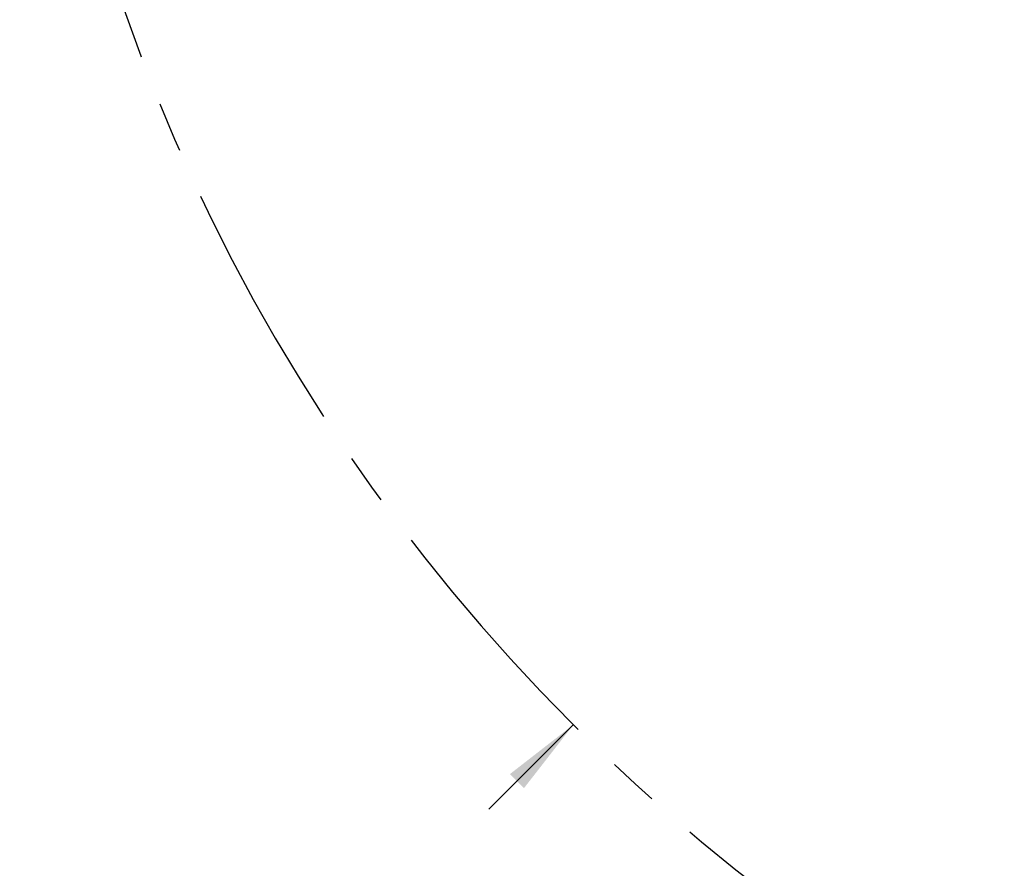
# Model space of a CAD drawing. Header units: millimetres. Extents: x 0 to 420, y 0 to 297.
# Tile 9 of 21: x 216 to 266, y 113 to 156. Entities that reach past the tile are written whole.
import ezdxf

# ---------------------------------------------------------------- set-up
doc = ezdxf.new("R2010")
doc.units = ezdxf.units.MM
doc.linetypes.add('CENTERX2', pattern=[20.32, 12.7, -2.54, 2.54, -2.54])
doc.layers.add('中心线层', color=6, linetype='CENTERX2', lineweight=25)
doc.layers.add('标注层', color=150, linetype='Continuous', lineweight=18)
doc.styles.add('SLDTEXTSTYLE22', font='txt')
doc.dimstyles.new('SLDDIMSTYLE1', dxfattribs={"dimtxt": 3.5, "dimasz": 4, "dimexe": 0, "dimexo": 0.0625, "dimgap": 0.875, "dimtad": 0, "dimtih": 1, "dimtoh": 1, "dimlfac": 20, "dimrnd": 1e-09, "dimzin": 12, "dimdsep": 46, "dimtxsty": 'SLDTEXTSTYLE22', "dimcen": 0, "dimdle": 8, "dimadec": 0, "dimazin": 3, "dimtfac": 1, "dimtdec": 3, "dimtofl": 0, "dimtmove": 0, "dimatfit": 3, "dimfxl": 0, "dimfrac": 2, "dimtolj": 1, "dimarcsym": 0})

# ---------------------------------------------------------------- blocks, each defined once
blk = doc.blocks.new('*X28')
at = {"layer": '标注层'}
for points in [[(378.525, 254.918), (381.707, 257.393), (381, 258.1)], [(244.165, 120.577), (240.983, 118.102), (241.69, 117.395)]]:
    blk.add_hatch(color=256, dxfattribs=at).paths.add_polyline_path(points, flags=0)
for p, q in [((378.525, 254.918), (388.205, 264.596)), ((388.205, 264.596), (402.873, 264.596)), ((244.165, 120.577), (239.923, 116.334))]:
    blk.add_line(p, q, dxfattribs=at)
at = {"layer": '标注层', "char_height": 3.5, "attachment_point": 1, "style": 'SLDTEXTSTYLE22'}
for s, insert, width in [('3800', (393.929, 269.22), 18.92737), ('%%C', (389.205, 268.574), 4.69274)]:
    blk.add_mtext(s, dxfattribs=dict(at, insert=insert, width=width))

msp = doc.modelspace()

# ---------------------------------------------------------------- linework, layer by layer
at = {"layer": '中心线层'}
msp.add_arc((311.34515, 187.74732), 95, 95, 85, dxfattribs=at)

# ---------------------------------------------------------------- dimensions: what is measured, and where the dimension line sits
at = {"layer": '标注层'}
dim = msp.add_diameter_dim_2p(p1=(378.5248, 254.91795), p2=(244.16549, 120.57669), dimstyle='SLDDIMSTYLE1', override={"dimscale": 1, "dimpost": '%%C<>', "dimsah": 1, "dimtzin": 12}, dxfattribs=at)
dim.commit()
dim.dimension.update_dxf_attribs({"geometry": '*X28', "text_midpoint": (391.07783, 267.46929), "dimtype": 163})

doc.saveas('drawing.dxf')
